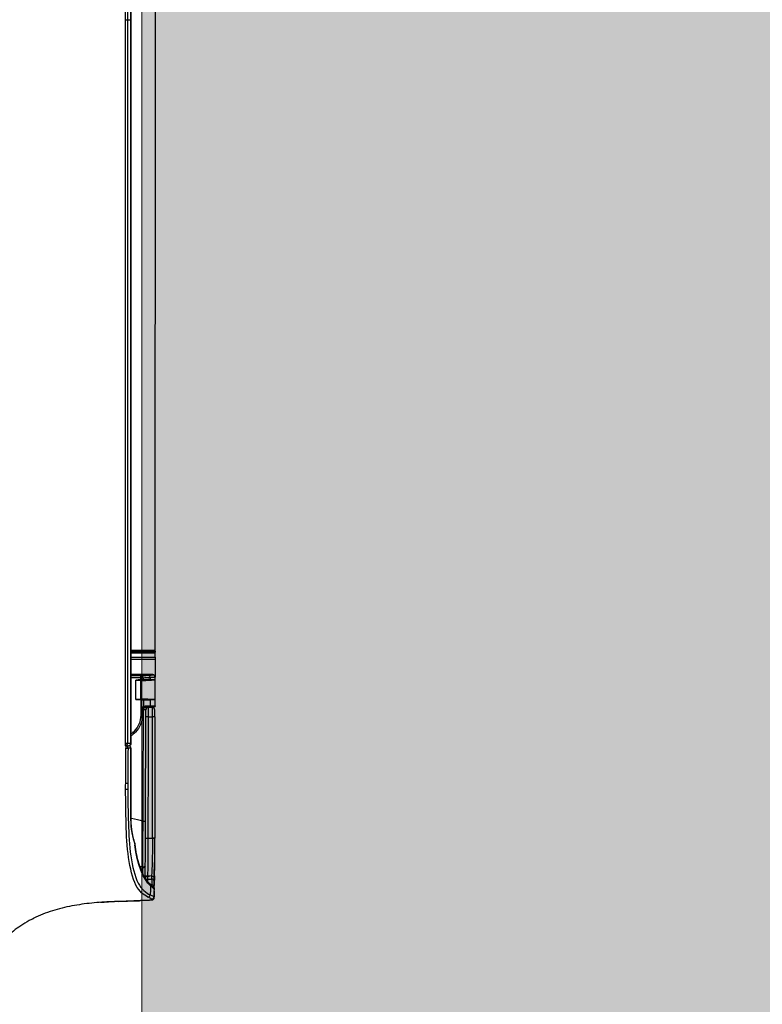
# Model space of a CAD drawing. Header units: millimetres. Extents: x 922208 to 1069538, y -182208 to -99877.
# Tile 48 of 256: x 982891 to 983044, y -176244 to -176041. Entities that reach past the tile are written whole.
import ezdxf

# ---------------------------------------------------------------- set-up
doc = ezdxf.new("R2010")
doc.units = ezdxf.units.MM
doc.header["$MEASUREMENT"] = 0
doc.linetypes.add('HIDDEN', pattern=[20, 10, -10])
doc.layers.add('IS_KLIM_urządzenia', color=3, linetype='Continuous')
for name, color, linetype, lineweight in [('IS_POWRÓT', 5, 'HIDDEN', 30), ('Nowe_220-A Ściany_Nr_pióra__19', 255, 'Continuous', 0), ('Nowe_220-A Ściany_Nr_pióra__27', 7, 'Continuous', 25)]:
    doc.layers.add(name, color=color, linetype=linetype, lineweight=lineweight)

# ---------------------------------------------------------------- blocks, each defined once
blk = doc.blocks.new('parter01')
at = {"layer": 'Nowe_220-A Ściany_Nr_pióra__19', "linetype": 'Continuous', "lineweight": 0}
blk.add_hatch(color=255, dxfattribs=at).paths.add_polyline_path([(983286.55073, -117780.02068), (983286.55073, -113250.02068), (982916.55073, -113250.02068), (982916.55073, -117780.02068)])
at = {"layer": 'Nowe_220-A Ściany_Nr_pióra__27', "color": 7, "linetype": 'Continuous', "lineweight": 0}
blk.add_lwpolyline([(982916.55073, -115500.02068), (982916.55073, -117780.02068)], dxfattribs=at)
blk = doc.blocks.new('G$CFEA986A8')
at = {"layer": 'IS_KLIM_urządzenia', "linetype": 'Continuous'}
for p, q in [((902.57, 201.14), (563.89, 201.26)), ((902.37, 200.15), (902.37, 200.94)), ((902.57, 201.14), (902.77, 201.14)), ((902.57, 201.14), (902.57, 200.15)), ((903.79, 201.14), (902.77, 201.14)), ((902.77, 200.15), (902.77, 201.14)), ((902.97, 200.94), (902.97, 200.15)), ((908.45, 201.14), (907.89, 201.14)), ((912.52, 201.14), (908.47, 201.14)), ((912.52, 201.14), (912.37, 198.14)), ((912.55, 201.14), (912.52, 201.14)), ((913.83, 201.14), (912.55, 201.14)), ((914.13, 200.84), (914.13, 199.99)), ((902.37, 196.17), (902.37, 200.15)), ((902.57, 200.15), (902.57, 196.17)), ((902.77, 200.15), (902.57, 200.15)), ((902.78, 196.17), (902.77, 200.15)), ((902.97, 200.15), (902.98, 196.17)), ((908.01, 200.14), (908.41, 200.14)), ((912.56, 198.77), (912.59, 200.14)), ((912.59, 200.14), (913.83, 200.14)), ((913.83, 199.19), (913.83, 200.14)), ((914.13, 199.99), (914.13, 199.04)), ((772.5, 196.17), (772.5, 196.12)), ((772.5, 195.46), (772.5, 196.12)), ((772.5, 195.01), (772.5, 195.46)), ((921.53, 196.12), (921.53, 196.17)), ((921.53, 195.01), (921.53, 195.46))]:
    blk.add_line(p, q, dxfattribs=at)
at = {"layer": 'IS_KLIM_urządzenia', "linetype": 'Continuous', "extrusion": (0, 0, -1)}
for centre, radius, start, end in [((-902.57, 200.94), 0.2, 0.06, 90), ((-902.77, 200.94), 0.2, 90, 179.94), ((-913.83, 200.84), 0.3, 90, 180), ((-949.35, 200.44), 0.5, 357.7297, 89), ((-914.63, 199.19), 0.8, 328.4419, 0), ((-914.63, 199.04), 0.5, 328.4419, 360), ((-949.38, 199.62), 0.5, 270.2, 357.9509)]:
    blk.add_arc(centre, radius, start, end, dxfattribs=at)
at = {"layer": 'IS_KLIM_urządzenia', "linetype": 'Continuous', "extrusion": (1.00954e-06, -2.82004e-16, 1)}
blk.add_arc((953.43, 198.1, 0), 0.5, 336.3033, 1.7827, dxfattribs=at)
at = {"layer": 'IS_KLIM_urządzenia', "linetype": 'Continuous', "extrusion": (1.60164e-27, -6.12303e-17, -1)}
blk.add_arc((-921.53, 195.67), 0.5, 90, 180, dxfattribs=at)
at = {"layer": 'IS_KLIM_urządzenia', "linetype": 'Continuous'}
blk.add_arc((922.53, 195.67), 0.5, 90, 180, dxfattribs=at)
for centre, major_axis, ratio, start_param, end_param in [((907.89, 200.64), (0, -0.5), 0.996195, 3.141593, 4.711612), ((916.08, 200.61), (0, -0.5), 0.034873, 3.089201, 4.710644), ((941.09, 200.61), (0, -0.5), 0.034873, 3.089633, 4.710644), ((941.13, 200.61), (0, 0.5), 0.034873, 6.231234, 7.852245), ((949.95, 200.45), (0.009, -0.5), 0.86661, 3.141593, 4.730312), ((951.12, 200.47), (0.009, -0.5), 0.866632, 3.141593, 4.730968), ((951.61, 200.49), (-0.144, 0.479), 0.997743, 5.938151, 6.276421), ((953.13, 200.41), (0.026, 0.499), 0.9983, 4.780824, 6.283185), ((902.57, 200.15), (-0.2, 0), 0.005236, 4.712394, 6.283185), ((902.77, 200.15), (-0.2, 0), 0.005236, 3.141593, 4.712397), ((908.01, 199.89), (-0.499, -0.025), 0.499537, 4.687551, 6.182407), ((913.83, 199.99), (-0.3, 0), 0.500503, 3.141593, 4.742589), ((913.83, 199.04), (-0.3, 0), 0.500503, 3.141593, 4.742589), ((913.95, 198.62), (-0.256, -0.157), 0.454954, 3.141593, 4.474043), ((914.63, 199.71), (0.5, 0), 0.97477, 3.141593, 4.707041), ((914.65, 199.74), (-0.002, -0.5), 0.988846, 4.715581, 6.283185), ((914.63, 198.74), (0.5, 0), 0.003693, 3.75529, 4.703662), ((916.08, 199.73), (-0.002, -0.5), 0.034879, 4.710765, 6.283185), ((941.17, 199.65), (-0.002, -0.5), 0.034879, 4.710765, 6.283185), ((946.76, 198.64), (0.002, 0.49), 0.738248, 4.644813, 6.283185), ((949.98, 199.62), (-0.002, -0.5), 0.86639, 4.745476, 5.27577), ((950.87, 199.75), (-0.375, 0.331), 0.874767, 5.323694, 7.085331), ((952.71, 199.67), (-0.457, 0.203), 0.909388, 3.595277, 5.050644), ((908.08, 198.46), (-0.499, -0.025), 0.499537, 4.687551, 6.182407), ((908.08, 198.21), (-0.5, 0), 0.001724, 4.74727, 6.195919), ((914.41, 198.27), (0.084, 0.288), 0.033955, 0, 1.578937), ((914.63, 198.24), (0, -0.3), 0.034873, 3.141593, 4.710644), ((915.73, 198.24), (0, -0.3), 0.034873, 3.141593, 4.710644), ((942.41, 196.53), (0.154, -0.476), 0.571177, 2.610999, 3.141593), ((942.41, 196.53), (-0.055, 0.497), 0.256635, 5.838948, 6.28321), ((921.53, 195.67), (-0.5, 0), 0.894842, 3.141593, 4.712389), ((921.53, 195.01), (-0.5, 0), 0.894842, 3.141593, 4.712389), ((921.53, 195.01), (-0.5, 0), 0.001524, 1.570796, 3.141593), ((922.53, 195.67), (0.5, 0), 0.910452, 1.566816, 3.141593), ((922.53, 195.11), (0.5, 0), 0.910238, 1.566572, 3.141593), ((922.53, 195.11), (0.5, 0), 0.001837, 3.141593, 4.717362), ((922.53, 195.67), (0, 0.5), 0.009623, 5.856747, 6.283185), ((922.53, 195.11), (0.001, 0.5), 0.004977, 4.710563, 5.856245), ((937.19, 195.67), (0, 0.5), 0.010876, 5.85437, 6.283185)]:
    blk.add_ellipse(centre, major_axis=major_axis, ratio=ratio, start_param=start_param, end_param=end_param, dxfattribs=at)
at = {"layer": 'IS_KLIM_urządzenia', "linetype": 'Continuous', "extrusion": (0, 0, -1)}
for centre, major_axis, ratio, start_param, end_param in [((912.44, 199.14), (-0.11, -2), 0.052397, 3.13883, 4.18571), ((913.83, 199.14), (0, -2), 0.005231, 2.094713, 3.141593)]:
    blk.add_ellipse(centre, major_axis=major_axis, ratio=ratio, start_param=start_param, end_param=end_param, dxfattribs=at)
at = {"layer": 'IS_KLIM_urządzenia', "linetype": 'Continuous'}
for points, degree in [([(903.79, 201.14), (903.95, 201.14), (904.1, 201.14), (904.26, 201.14)], 3), ([(903.79, 196.17), (903.79, 197.83), (903.79, 199.49), (903.79, 201.14)], 3), ([(904.26, 201.14), (904.26, 199.49), (904.26, 197.83), (904.26, 196.17)], 3), ([(907.88, 201.14), (907.89, 201.14), (907.89, 201.14), (907.89, 201.14)], 3), ([(908.47, 201.14), (908.46, 201.14), (908.45, 201.14), (908.45, 201.14)], 3), ([(908.62, 198.14), (908.57, 199.14), (908.52, 200.14), (908.47, 201.14)], 3), ([(916.08, 201.11), (924.42, 201.11), (932.75, 201.11), (941.09, 201.11)], 3), ([(951.64, 200.99), (951.56, 200.97), (951.29, 200.69), (950.89, 200.21)], 3), ([(951.53, 200.98), (951.42, 200.97), (951.28, 200.97), (951.11, 200.97)], 3), ([(951.65, 200.98), (951.47, 200.97)], 1), ([(951.65, 200.99), (951.65, 200.99), (951.64, 200.99), (951.64, 200.99)], 3), ([(951.87, 200.98), (951.87, 200.98), (951.87, 200.98), (951.87, 200.98)], 3), ([(951.88, 200.98), (952.37, 200.96), (952.87, 200.93), (953.37, 200.9)], 3), ([(952.73, 200.13), (952.95, 200.65), (953.08, 200.92), (953.16, 200.91)], 3), ([(953.38, 200.9), (953.63, 200.89), (953.84, 200.67), (953.85, 200.42)], 3), ([(907.4, 200.64), (907.39, 200.64), (907.39, 200.64), (907.39, 200.64)], 3), ([(907.39, 200.64), (907.39, 199.15), (907.39, 197.66), (907.39, 196.17)], 3), ([(908.41, 200.14), (908.42, 199.66), (908.43, 199.17), (908.44, 198.69)], 3), ([(912.56, 198.77), (913.02, 198.77), (913.48, 198.77), (913.94, 198.77)], 3), ([(914.13, 200.54), (914.13, 200.36), (914.13, 200.17), (914.13, 199.99)], 3), ([(914.13, 198.74), (914.13, 198.82), (914.13, 198.91), (914.13, 198.98)], 3), ([(914.65, 199.24), (914.64, 199.24), (914.63, 199.24), (914.63, 199.23)], 3), ([(916.07, 199.74), (916.07, 200.03), (916.07, 200.32), (916.07, 200.62)], 3), ([(941.07, 200.62), (941.08, 200.62), (941.1, 200.62), (941.11, 200.62)], 3), ([(950.89, 200.21), (949.55, 198.7), (946.42, 197.44), (942.41, 196.99)], 3), ([(948.85, 200.42), (948.86, 200.19), (948.87, 199.97), (948.87, 199.74)], 3), ([(948.88, 199.6), (948.88, 199.6), (949.11, 199.6), (949.55, 199.6)], 3), ([(949.55, 199.6), (949.68, 199.6), (949.82, 199.6), (949.95, 199.6)], 3), ([(953.63, 200.42), (953.55, 200.42), (953.42, 200.17), (953.2, 199.67)], 3), ([(953.78, 200.42), (953.74, 200.42), (953.73, 200.42), (953.63, 200.42)], 3), ([(953.9, 198.93), (953.92, 198.4), (953.94, 197.87), (953.95, 197.34)], 3), ([(907.58, 196.17), (907.58, 196.85), (907.59, 197.53), (907.59, 198.21)], 3), ([(908.07, 198.21), (908.07, 197.53), (908.07, 196.85), (908.07, 196.17)], 3), ([(908.46, 198.19), (908.33, 198.19), (908.2, 198.2), (908.07, 198.21)], 3), ([(908.08, 198.71), (908.2, 198.7), (908.32, 198.69), (908.44, 198.69)], 3), ([(914.4, 198.27), (913.78, 198.27), (913.16, 198.27), (912.54, 198.27)], 3), ([(914.62, 198.24), (914.55, 198.24), (914.47, 198.25), (914.4, 198.27)], 3), ([(914.49, 198.56), (914.54, 198.54), (914.59, 198.54), (914.63, 198.54)], 3), ([(936.94, 196.3), (937.09, 197.09), (937.3, 197.88), (937.59, 198.66)], 3), ([(942.26, 197.01), (940.8, 196.54), (939.06, 196.17), (937.19, 196.17)], 3), ([(937.19, 196.13), (939.13, 196.13), (940.91, 196.5), (942.41, 196.99)], 3), ([(937.59, 198.66), (937.59, 198.66), (937.59, 198.66), (937.59, 198.66)], 3), ([(942.26, 197.01), (941.32, 196.71), (940.35, 196.47), (939.34, 196.33)], 3), ([(947, 198.6), (946.98, 198.42), (946.96, 198.23), (946.95, 198.04)], 3), ([(947.09, 198.59), (947.05, 198.6), (947.01, 198.6), (946.96, 198.61)], 3), ([(954.08, 193.57), (954.03, 194.82), (953.99, 196.07), (953.96, 197.32)], 3), ([(448.64, 196.29), (505.06, 196.29), (561.48, 196.29), (772.5, 196.17)], 3), ([(772.5, 196.12), (561.48, 196.24), (505.06, 196.24), (448.64, 196.24)], 3), ([(772.5, 195.01), (561.48, 195.13), (505.06, 195.13), (448.64, 195.13)], 3), ([(772.5, 196.17), (822.17, 196.17), (871.85, 196.17), (921.53, 196.17)], 3), ([(922.03, 195.11), (922.03, 195.29), (922.03, 195.48), (922.03, 195.67)], 3), ([(922.03, 195.1), (922.03, 195.07), (922.03, 195.04), (922.03, 195.01)], 3), ([(922.53, 195.56), (924.95, 195.55), (927.37, 195.55), (929.79, 195.53)], 3), ([(929.79, 195.08), (927.37, 195.09), (924.95, 195.1), (922.53, 195.1)], 3), ([(929.79, 195.53), (929.79, 195.45), (929.79, 195.27), (929.79, 195.08)], 3), ([(929.79, 195.53), (930.21, 195.53), (930.63, 195.53), (931.05, 195.53)], 3), ([(931.05, 195.07), (931.04, 195.07), (931.03, 195.07), (931.02, 195.07)], 3), ([(954.08, 193.57), (954.08, 193.49), (954.09, 193.42), (954.09, 193.34)], 3), ([(957.65, 175.95), (957.61, 176.03), (957.57, 176.11), (957.53, 176.2)], 3)]:
    blk.add_open_spline(points, degree=degree, dxfattribs=at)
for points, knots in [([(904.26, 201.14), (905.3, 201.14), (906.35, 201.14), (907.41, 201.14), (907.42, 201.14), (907.59, 201.14), (907.74, 201.14), (907.88, 201.14)], [0, 0, 0, 0, 0.863472, 0.863472, 0.877231, 0.877231, 1, 1, 1, 1]), ([(907.39, 200.64), (907.39, 200.7), (907.4, 200.75), (907.43, 200.86), (907.46, 200.91), (907.53, 201), (907.57, 201.04), (907.67, 201.09), (907.72, 201.12), (907.81, 201.14), (907.85, 201.14), (907.88, 201.14)], [0, 0, 0, 0, 0.21439, 0.21439, 0.428764, 0.428764, 0.643392, 0.643392, 0.858543, 0.858543, 1, 1, 1, 1]), ([(907.89, 201.14), (907.91, 201.14), (907.92, 201.1), (907.95, 200.95), (907.96, 200.84), (907.99, 200.55), (908, 200.35), (908.01, 200.14)], [0, 0, 0, 0, 0.323073, 0.323073, 0.646292, 0.646292, 1, 1, 1, 1]), ([(908.41, 200.14), (908.41, 200.33), (908.4, 200.51), (908.41, 200.8), (908.41, 200.92), (908.42, 201.09), (908.44, 201.14), (908.45, 201.14)], [0, 0, 0, 0, 0.320954, 0.320954, 0.641904, 0.641904, 1, 1, 1, 1]), ([(916.08, 201.11), (915.92, 201.11), (915.58, 201.11), (915.09, 201.1), (914.76, 201.08), (914.6, 201.05), (914.48, 201.03), (914.36, 200.97), (914.25, 200.87), (914.17, 200.73), (914.13, 200.61), (914.14, 200.54), (914.14, 200.54)], [0, 0, 0, 0, 0.161926, 0.367066, 0.579486, 0.703061, 0.770747, 0.816557, 0.869414, 0.929709, 0.994845, 1, 1, 1, 1]), ([(948.84, 201.02), (948.83, 201.02), (948.3, 201.03), (947.14, 201.07), (945.21, 201.1), (943.52, 201.11), (942.31, 201.11), (941.7, 201.11), (941.39, 201.11), (941.22, 201.11), (941.13, 201.11), (941.09, 201.11)], [0, 0, 0, 0, 0.004945, 0.253708, 0.502472, 0.751236, 0.875618, 0.937809, 0.968905, 0.984452, 1, 1, 1, 1]), ([(949.34, 200.94), (949.35, 200.94), (948.46, 200.96), (945.43, 201.07), (943.32, 201.12), (941.13, 201.11)], [0, 0, 0, 0, 0.5, 0.5, 1, 1, 1, 1]), ([(948.84, 201.02), (949.2, 201), (949.92, 200.98), (950.51, 200.96), (950.78, 200.96), (950.82, 200.96)], [0, 0, 0, 0, 0.463265, 0.920562, 1, 1, 1, 1]), ([(949.94, 200.95), (949.78, 200.94), (949.65, 200.94), (949.41, 200.94), (949.34, 200.94), (949.34, 200.94)], [0, 0, 0, 0, 0.405495, 0.405495, 1, 1, 1, 1]), ([(951.11, 200.97), (951.05, 200.97), (951, 200.97), (950.61, 200.96), (950.27, 200.95), (949.94, 200.95)], [0, 0, 0, 0, 0.140287, 0.140287, 1, 1, 1, 1]), ([(951.47, 200.97), (951.44, 200.96), (951.35, 200.93), (951.24, 200.85), (951.05, 200.69), (950.79, 200.42), (950.54, 200.13), (950.49, 200.07)], [0, 0, 0, 0, 0.055654, 0.152218, 0.398919, 0.883415, 1, 1, 1, 1]), ([(951.3, 200.97), (951.33, 200.97), (951.36, 200.97), (951.43, 200.97), (951.47, 200.97), (951.52, 200.97), (951.53, 200.98), (951.53, 200.98)], [0, 0, 0, 0, 0.196485, 0.196485, 0.598241, 0.598241, 1, 1, 1, 1]), ([(953.16, 200.91), (952.82, 200.93), (952.49, 200.95), (951.99, 200.98), (951.82, 200.98), (951.65, 200.99)], [0, 0, 0, 0, 0.665624, 0.665624, 1, 1, 1, 1]), ([(953.16, 200.91), (953.26, 200.91), (953.27, 200.91), (953.35, 200.9), (953.38, 200.9), (953.38, 200.9)], [0, 0, 0, 0, 0.500965, 0.500965, 1, 1, 1, 1]), ([(907.51, 199.89), (907.5, 200.05), (907.49, 200.2), (907.47, 200.42), (907.45, 200.5), (907.43, 200.61), (907.41, 200.64), (907.4, 200.64)], [0, 0, 0, 0, 0.353543, 0.353543, 0.676789, 0.676789, 1, 1, 1, 1]), ([(907.58, 198.46), (907.57, 198.71), (907.56, 198.96), (907.53, 199.44), (907.52, 199.66), (907.51, 199.89)], [0, 0, 0, 0, 0.522709, 0.522709, 1, 1, 1, 1]), ([(908.01, 200.14), (908.02, 199.85), (908.04, 199.56), (908.06, 199.09), (908.07, 198.9), (908.08, 198.71)], [0, 0, 0, 0, 0.604042, 0.604042, 1, 1, 1, 1]), ([(912.54, 198.27), (912.54, 198.38), (912.55, 198.5), (912.55, 198.66), (912.55, 198.72), (912.56, 198.77)], [0, 0, 0, 0, 0.645591, 0.645591, 1, 1, 1, 1]), ([(913.94, 198.77), (913.98, 198.69), (914.02, 198.61), (914.12, 198.47), (914.18, 198.41), (914.3, 198.32), (914.35, 198.29), (914.4, 198.27)], [0, 0, 0, 0, 0.40011, 0.40011, 0.760145, 0.760145, 1, 1, 1, 1]), ([(916.07, 200.62), (915.94, 200.62), (915.82, 200.61), (915.48, 200.61), (915.27, 200.61), (914.89, 200.6), (914.71, 200.59), (914.43, 200.58), (914.32, 200.57), (914.17, 200.56), (914.13, 200.55), (914.13, 200.54)], [0, 0, 0, 0, 0.119883, 0.119883, 0.339691, 0.339691, 0.55974, 0.55974, 0.779888, 0.779888, 1, 1, 1, 1]), ([(914.16, 199.74), (914.19, 199.74), (914.26, 199.74), (914.47, 199.74), (914.61, 199.74), (914.94, 199.74), (915.13, 199.74), (915.57, 199.74), (915.82, 199.74), (916.07, 199.74)], [0, 0, 0, 0, 0.243193, 0.243193, 0.486385, 0.486385, 0.729578, 0.729578, 1, 1, 1, 1]), ([(914.49, 198.56), (914.46, 198.57), (914.43, 198.58), (914.36, 198.62), (914.32, 198.65), (914.26, 198.7), (914.24, 198.73), (914.22, 198.76), (914.21, 198.77), (914.21, 198.78)], [0, 0, 0, 0, 0.256779, 0.256779, 0.615768, 0.615768, 0.927089, 0.927089, 1, 1, 1, 1]), ([(914.63, 199.23), (914.63, 199.21), (914.63, 199.19), (914.63, 199.13), (914.63, 199.09), (914.63, 199.01), (914.63, 198.96), (914.63, 198.85), (914.63, 198.8), (914.63, 198.74)], [0, 0, 0, 0, 0.251437, 0.251437, 0.502865, 0.502865, 0.754279, 0.754279, 1, 1, 1, 1]), ([(937.59, 198.66), (937.25, 198.66), (936.92, 198.66), (935.26, 198.67), (933.92, 198.67), (927.26, 198.7), (921.92, 198.72), (915.94, 198.74), (915.28, 198.74), (914.63, 198.74)], [0, 0, 0, 0, 0.043508, 0.043508, 0.217737, 0.217737, 0.914651, 0.914651, 1, 1, 1, 1]), ([(916.08, 199.23), (915.89, 199.24), (915.71, 199.24), (915.38, 199.24), (915.24, 199.24), (914.99, 199.24), (914.89, 199.24), (914.73, 199.24), (914.67, 199.24), (914.65, 199.24)], [0, 0, 0, 0, 0.270422, 0.270422, 0.513615, 0.513615, 0.756808, 0.756808, 1, 1, 1, 1]), ([(941.07, 200.62), (940.74, 200.62), (940.4, 200.62), (938.74, 200.62), (937.41, 200.62), (930.74, 200.62), (925.41, 200.62), (918.74, 200.62), (917.4, 200.62), (916.07, 200.62)], [0, 0, 0, 0, 0.039967, 0.039967, 0.199835, 0.199835, 0.839306, 0.839306, 1, 1, 1, 1]), ([(916.07, 199.74), (916.4, 199.73), (916.73, 199.73), (918.4, 199.73), (919.73, 199.72), (926.39, 199.7), (931.72, 199.68), (938.42, 199.66), (939.78, 199.65), (941.15, 199.65)], [0, 0, 0, 0, 0.039838, 0.039838, 0.199192, 0.199192, 0.836607, 0.836607, 1, 1, 1, 1]), ([(941.17, 199.15), (940.83, 199.15), (940.5, 199.15), (938.83, 199.16), (937.5, 199.16), (930.84, 199.18), (925.51, 199.2), (918.81, 199.22), (917.45, 199.23), (916.08, 199.23)], [0, 0, 0, 0, 0.039838, 0.039838, 0.199192, 0.199192, 0.836607, 0.836607, 1, 1, 1, 1]), ([(931.05, 195.53), (933.36, 195.52), (935.66, 195.57), (940.26, 195.7), (942.58, 195.82), (946.89, 196.44), (948.95, 196.94), (951.65, 198.37), (952.34, 199.25), (952.73, 200.13)], [0, 0, 0, 0, 0.25, 0.25, 0.5, 0.5, 0.75, 0.75, 1, 1, 1, 1]), ([(953.2, 199.67), (952.8, 198.78), (952.09, 197.91), (949.34, 196.5), (947.25, 196), (942.85, 195.37), (940.48, 195.24), (935.77, 195.12), (933.41, 195.07), (931.05, 195.07)], [0, 0, 0, 0, 0.25, 0.25, 0.5, 0.5, 0.75, 0.75, 1, 1, 1, 1]), ([(937.59, 198.66), (937.59, 198.72), (937.59, 198.77), (937.59, 198.88), (937.59, 198.93), (937.59, 199.02), (937.58, 199.05), (937.58, 199.11), (937.58, 199.14), (937.58, 199.15), (937.58, 199.16), (937.58, 199.16), (937.58, 199.16), (937.58, 199.16)], [0, 0, 0, 0, 0.215384, 0.215384, 0.430768, 0.430768, 0.646164, 0.646164, 0.861588, 0.861588, 0.968092, 0.968092, 1, 1, 1, 1]), ([(941.11, 200.62), (941.11, 200.6), (941.11, 200.58), (941.13, 200.26), (941.14, 199.95), (941.15, 199.65)], [0, 0, 0, 0, 0.050907, 0.050907, 1, 1, 1, 1]), ([(941.11, 200.62), (943.18, 200.61), (945.18, 200.56), (948.02, 200.45), (948.85, 200.42), (948.85, 200.42)], [0, 0, 0, 0, 0.5, 0.5, 1, 1, 1, 1]), ([(941.15, 199.65), (943.21, 199.64), (945.21, 199.62), (948.05, 199.61), (948.88, 199.6), (948.88, 199.6)], [0, 0, 0, 0, 0.5, 0.5, 1, 1, 1, 1]), ([(948.92, 199.12), (948.52, 199.12), (947.86, 199.12), (945.48, 199.13), (943.36, 199.14), (941.17, 199.15)], [0, 0, 0, 0, 0.365319, 0.365319, 1, 1, 1, 1]), ([(950.4, 200.02), (950.34, 199.94), (950.05, 199.6), (949.22, 199.02), (947.89, 198.34), (946.25, 197.76), (944.39, 197.32), (942.98, 197.08), (942.2, 197.02), (942.12, 197.01)], [0, 0, 0, 0, 0.063833, 0.253259, 0.439583, 0.622959, 0.803555, 0.981106, 1, 1, 1, 1]), ([(946.96, 198.61), (946.96, 198.63), (946.96, 198.65), (946.96, 198.69), (946.95, 198.71), (946.95, 198.77), (946.94, 198.81), (946.93, 198.9), (946.91, 198.95), (946.88, 199.03), (946.86, 199.06), (946.82, 199.11), (946.8, 199.12), (946.77, 199.13), (946.77, 199.13), (946.76, 199.13)], [0, 0, 0, 0, 0.079375, 0.079375, 0.152142, 0.152142, 0.308093, 0.308093, 0.533795, 0.533795, 0.744603, 0.744603, 0.955402, 0.955402, 1, 1, 1, 1]), ([(948.85, 200.42), (948.85, 200.42), (948.93, 200.42), (949.2, 200.42), (949.34, 200.43), (949.52, 200.43)], [0, 0, 0, 0, 0.594507, 0.594507, 1, 1, 1, 1]), ([(948.85, 200.42), (948.86, 200.2), (948.87, 199.99), (948.88, 199.72), (948.88, 199.66), (948.88, 199.6)], [0, 0, 0, 0, 0.787839, 0.787839, 1, 1, 1, 1]), ([(948.9, 198.92), (948.9, 199.03), (948.9, 199.14), (948.89, 199.41), (948.88, 199.57), (948.87, 199.78), (948.87, 199.84), (948.87, 199.9)], [0, 0, 0, 0, 0.306223, 0.306223, 0.782025, 0.782025, 1, 1, 1, 1]), ([(948.87, 199.88), (948.87, 199.82), (948.87, 199.77), (948.88, 199.57), (948.89, 199.41), (948.9, 199.14), (948.9, 199.03), (948.9, 198.92)], [0, 0, 0, 0, 0.200661, 0.200661, 0.688787, 0.688787, 1, 1, 1, 1]), ([(948.9, 198.9), (948.9, 198.95), (948.9, 199), (948.89, 199.17), (948.89, 199.28), (948.88, 199.46), (948.88, 199.53), (948.88, 199.59), (948.88, 199.6), (948.88, 199.6)], [0, 0, 0, 0, 0.111069, 0.111069, 0.444253, 0.444253, 0.778253, 0.778253, 1, 1, 1, 1]), ([(948.89, 199.29), (948.89, 199.28), (948.89, 199.28), (948.89, 199.17), (948.9, 199.05), (948.9, 198.92)], [0, 0, 0, 0, 0.062899, 0.062899, 1, 1, 1, 1]), ([(949.52, 200.43), (949.68, 200.43), (949.85, 200.44), (950.24, 200.44), (950.46, 200.45), (950.68, 200.45)], [0, 0, 0, 0, 0.427577, 0.427577, 1, 1, 1, 1]), ([(949.55, 199.6), (949.54, 199.67), (949.54, 199.74), (949.53, 200.01), (949.52, 200.22), (949.52, 200.43)], [0, 0, 0, 0, 0.242772, 0.242772, 1, 1, 1, 1]), ([(950.89, 200.21), (951.29, 200.19), (951.68, 200.18), (952.3, 200.15), (952.51, 200.14), (952.73, 200.13)], [0, 0, 0, 0, 0.64643, 0.64643, 1, 1, 1, 1]), ([(954.28, 189.89), (954.28, 189.89), (954.28, 189.9), (954.27, 190.02), (954.23, 190.6), (954.14, 191.94), (954.03, 194.22), (953.91, 197.18), (953.82, 199.32), (953.78, 200.42)], [0, 0, 0, 0, 0.003556, 0.013419, 0.063305, 0.179289, 0.407722, 0.697868, 1, 1, 1, 1]), ([(953.85, 200.42), (953.85, 200.42), (953.85, 200.42), (953.85, 200.42), (953.82, 200.42), (953.79, 200.42), (953.79, 200.42), (953.79, 200.42)], [0, 0, 0, 0, 0.184418, 0.184418, 0.99996, 0.99996, 1, 1, 1, 1]), ([(953.85, 200.35), (953.85, 200.35), (953.85, 200.34), (953.85, 200.28), (953.86, 200.2), (953.87, 199.99), (953.87, 199.86), (953.88, 199.58), (953.89, 199.42), (953.9, 199.15), (953.9, 199.04), (953.9, 198.93)], [0, 0, 0, 0, 0.028642, 0.028642, 0.295178, 0.295178, 0.560807, 0.560807, 0.826045, 0.826045, 1, 1, 1, 1]), ([(907.58, 198.46), (907.58, 198.45), (907.58, 198.45), (907.58, 198.41), (907.58, 198.37), (907.59, 198.3), (907.59, 198.25), (907.59, 198.21)], [0, 0, 0, 0, 0.085637, 0.085637, 0.50049, 0.50049, 1, 1, 1, 1]), ([(908.07, 198.21), (908.07, 198.21), (908.07, 198.22), (908.07, 198.3), (908.07, 198.39), (908.07, 198.54), (908.08, 198.61), (908.08, 198.68), (908.08, 198.7), (908.08, 198.71)], [0, 0, 0, 0, 0.016895, 0.016895, 0.500026, 0.500026, 0.914477, 0.914477, 1, 1, 1, 1]), ([(908.44, 198.69), (908.44, 198.59), (908.45, 198.48), (908.46, 198.31), (908.46, 198.25), (908.46, 198.19)], [0, 0, 0, 0, 0.648219, 0.648219, 1, 1, 1, 1]), ([(908.46, 198.19), (908.46, 198.17), (908.46, 198.16), (908.48, 197.81), (908.5, 197.48), (908.52, 197.14)], [0, 0, 0, 0, 0.042191, 0.042191, 1, 1, 1, 1]), ([(908.52, 197.14), (908.51, 197.26), (908.51, 197.37), (908.5, 197.58), (908.5, 197.68), (908.49, 197.86), (908.49, 197.93), (908.5, 198.05), (908.5, 198.09), (908.51, 198.13), (908.51, 198.14), (908.52, 198.14)], [0, 0, 0, 0, 0.215427, 0.215427, 0.43087, 0.43087, 0.646084, 0.646084, 0.860997, 0.860997, 1, 1, 1, 1]), ([(908.52, 198.14), (909.18, 198.14), (909.85, 198.14), (910.52, 198.14), (910.53, 198.14), (911.18, 198.14), (911.83, 198.14), (912.48, 198.14)], [0, 0, 0, 0, 0.504617, 0.504617, 0.508808, 0.508808, 1, 1, 1, 1]), ([(912.48, 197.14), (911.81, 197.14), (911.14, 197.14), (909.82, 197.14), (909.17, 197.14), (908.52, 197.14)], [0, 0, 0, 0, 0.504597, 0.504597, 1, 1, 1, 1]), ([(912.48, 197.14), (912.49, 197.48), (912.51, 197.81), (912.53, 198.18), (912.53, 198.23), (912.54, 198.27)], [0, 0, 0, 0, 0.885108, 0.885108, 1, 1, 1, 1]), ([(912.48, 198.14), (912.48, 198.14), (912.49, 198.12), (912.5, 198.05), (912.5, 197.99), (912.5, 197.85), (912.5, 197.77), (912.5, 197.58), (912.49, 197.47), (912.48, 197.29), (912.48, 197.22), (912.48, 197.14)], [0, 0, 0, 0, 0.215444, 0.215444, 0.430943, 0.430943, 0.645652, 0.645652, 0.859614, 0.859614, 1, 1, 1, 1]), ([(915.72, 198.24), (915.52, 198.24), (915.32, 198.24), (914.96, 198.24), (914.79, 198.24), (914.62, 198.24)], [0, 0, 0, 0, 0.545123, 0.545123, 1, 1, 1, 1]), ([(914.63, 198.54), (914.83, 198.54), (915.03, 198.54), (915.4, 198.54), (915.57, 198.54), (915.73, 198.54)], [0, 0, 0, 0, 0.545123, 0.545123, 1, 1, 1, 1]), ([(919.6, 196.19), (919.44, 196.43), (919.25, 196.66), (918.18, 197.73), (916.97, 198.24), (915.72, 198.24)], [0, 0, 0, 0, 0.192531, 0.192531, 1, 1, 1, 1]), ([(915.73, 198.54), (917.05, 198.54), (918.35, 198), (919.54, 196.8), (919.78, 196.5), (919.98, 196.17)], [0, 0, 0, 0, 0.772238, 0.772238, 1, 1, 1, 1]), ([(947, 198.61), (945.56, 198.61), (943.97, 198.62), (940.8, 198.64), (939.2, 198.65), (937.59, 198.66)], [0, 0, 0, 0, 0.5, 0.5, 1, 1, 1, 1]), ([(947.12, 198.6), (947.11, 198.6), (947.11, 198.6), (947.1, 198.6), (947.1, 198.6), (947.09, 198.6), (947.09, 198.6), (947.09, 198.6), (947.09, 198.6), (947.09, 198.59), (947.09, 198.59), (947.09, 198.59), (947.09, 198.59), (947.09, 198.59)], [0, 0, 0, 0, 0.615634, 0.615634, 0.835116, 0.835116, 0.937229, 0.937229, 0.970666, 0.970666, 0.991316, 0.991316, 1, 1, 1, 1]), ([(948.34, 198.61), (948.2, 198.61), (948.06, 198.61), (947.67, 198.6), (947.43, 198.6), (947.12, 198.6)], [0, 0, 0, 0, 0.367139, 0.367139, 1, 1, 1, 1]), ([(953.96, 197.32), (953.96, 197.33), (953.96, 197.35), (953.95, 197.46), (953.95, 197.55), (953.94, 197.71), (953.94, 197.79), (953.94, 197.89), (953.94, 197.92), (953.94, 197.94)], [0, 0, 0, 0, 0.073533, 0.073533, 0.446951, 0.446951, 0.819136, 0.819136, 1, 1, 1, 1]), ([(953.96, 197.32), (953.96, 197.33), (953.96, 197.35), (953.95, 197.46), (953.95, 197.55), (953.94, 197.71), (953.94, 197.79), (953.94, 197.89), (953.94, 197.92), (953.94, 197.94)], [0, 0, 0, 0, 0.073549, 0.073549, 0.446953, 0.446953, 0.819124, 0.819124, 1, 1, 1, 1]), ([(953.96, 197.32), (953.96, 197.33), (953.96, 197.35), (953.95, 197.46), (953.95, 197.55), (953.94, 197.71), (953.94, 197.79), (953.94, 197.89), (953.94, 197.92), (953.94, 197.94)], [0, 0, 0, 0, 0.07355, 0.07355, 0.446954, 0.446954, 0.819125, 0.819125, 1, 1, 1, 1]), ([(448.64, 195.58), (499.41, 195.58), (550.18, 195.58), (761.2, 195.46), (766.85, 195.46), (772.5, 195.46)], [0, 0, 0, 0, 0.899861, 0.899861, 1, 1, 1, 1]), ([(921.53, 196.12), (921.36, 196.12), (921.19, 196.12), (919.69, 196.12), (918.36, 196.12), (911.69, 196.12), (906.36, 196.12), (879.69, 196.12), (858.36, 196.12), (815.52, 196.12), (794.01, 196.12), (772.5, 196.12)], [0, 0, 0, 0, 0.003355, 0.003355, 0.030195, 0.030195, 0.137556, 0.137556, 0.566999, 0.566999, 1, 1, 1, 1]), ([(772.5, 195.46), (778.46, 195.46), (784.43, 195.46), (834.1, 195.46), (877.81, 195.46), (921.53, 195.46)], [0, 0, 0, 0, 0.120088, 0.120088, 1, 1, 1, 1]), ([(917.32, 195.01), (917.22, 195.01), (917.12, 195.01), (911.69, 195.01), (906.36, 195.01), (879.69, 195.01), (858.36, 195.01), (815.52, 195.01), (794.01, 195.01), (772.5, 195.01)], [0, 0, 0, 0, 0.002026, 0.002026, 0.112505, 0.112505, 0.554422, 0.554422, 1, 1, 1, 1]), ([(921.53, 195.01), (921.36, 195.01), (921.19, 195.01), (919.79, 195.01), (918.56, 195.01), (917.32, 195.01)], [0, 0, 0, 0, 0.118862, 0.118862, 1, 1, 1, 1]), ([(921.53, 195.46), (921.53, 195.61), (921.53, 195.76), (921.53, 195.98), (921.53, 196.05), (921.53, 196.12)], [0, 0, 0, 0, 0.674854, 0.674854, 1, 1, 1, 1]), ([(937.19, 196.17), (933.26, 196.17), (929.32, 196.17), (924.43, 196.17), (923.48, 196.17), (922.53, 196.17)], [0, 0, 0, 0, 0.804889, 0.804889, 1, 1, 1, 1]), ([(922.53, 196.13), (922.53, 195.99), (922.53, 195.85), (922.53, 195.66), (922.53, 195.61), (922.53, 195.56)], [0, 0, 0, 0, 0.728288, 0.728288, 1, 1, 1, 1]), ([(922.53, 196.13), (922.69, 196.13), (922.86, 196.13), (924.36, 196.13), (925.69, 196.13), (930.41, 196.13), (933.8, 196.13), (937.19, 196.13)], [0, 0, 0, 0, 0.033958, 0.033958, 0.30672, 0.30672, 1, 1, 1, 1]), ([(931.02, 195.07), (930.61, 195.07), (930.2, 195.07), (929.79, 195.08), (929.79, 195.08), (929.79, 195.08)], [0, 0, 0, 0, 0.999951, 0.999951, 1, 1, 1, 1]), ([(931.05, 195.53), (931.05, 195.5), (931.05, 195.46), (931.05, 195.41), (931.05, 195.4), (931.05, 195.34), (931.05, 195.29), (931.05, 195.19), (931.05, 195.13), (931.05, 195.07)], [0, 0, 0, 0, 0.339646, 0.339646, 0.410746, 0.410746, 0.705373, 0.705373, 1, 1, 1, 1]), ([(954.08, 193.57), (954.09, 193.47), (954.15, 191.99), (954.3, 189.13), (954.78, 185.02), (955.5, 181.64), (956.33, 179), (957.09, 177.07), (958, 175.22), (959.36, 172.98), (960.56, 171.47), (961.41, 170.57)], [0, 0, 0, 0, 0.012305, 0.179842, 0.347379, 0.514916, 0.598685, 0.682453, 0.766222, 0.84999, 1, 1, 1, 1])]:
    blk.add_open_spline(points, degree=3, knots=knots, dxfattribs=at)

msp = doc.modelspace()

# ---------------------------------------------------------------- block references
at = {"layer": 'IS_POWRÓT', "color": 27, "linetype": 'ByBlock', "lineweight": 30}
msp.add_blockref('parter01', (0, -59685.16), dxfattribs=at)

# ---------------------------------------------------------------- next in the draw order: block references
at = {"layer": 'IS_KLIM_urządzenia', "rotation": 270}
msp.add_blockref('G$CFEA986A8', (982718.11, -175268.36), dxfattribs=at)

doc.saveas('drawing.dxf')
